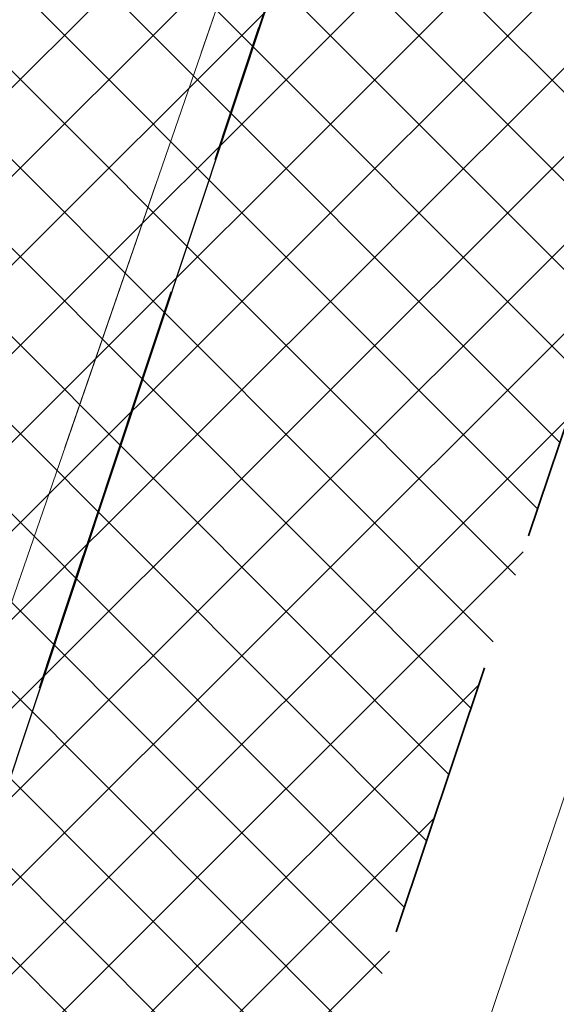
# Model space of a CAD drawing. Header units: metres. Extents: x 6599594 to 6600699, y 5687867 to 5691114.
# Tile 172 of 256: x 6599945.77 to 6599947.7, y 5688859.65 to 5688863.19. Entities that reach past the tile are written whole.
import ezdxf

# ---------------------------------------------------------------- set-up
doc = ezdxf.new("R2010")
doc.units = ezdxf.units.M
doc.header["$MEASUREMENT"] = 0
for name, pattern in [('1', [0]), ('BUG', [1.5, 1, -0.5]), ('GUK', [2, 1.5, -0.5]), ('GUZ', [1, 0.5, -0.5]), ('L_0_04', [1.5, 1, -0.5])]:
    doc.linetypes.add(name, pattern=pattern)
for name, color, linetype, lineweight in [('_kolor chodnik', 50, '1', 5), ('_kolor jezdnia', 4, '1', 0), ('_kolor pobocze', 211, '1', 5), ('_kolor zjazdy kostka', 7, '1', 5), ('_kolor ścieżka @ 1', 10, '1', 0), ('_obrzeze', 10, 'BUG', 35), ('Dzialki', 130, '1', 30), ('Kontury', 252, 'GUK', 9), ('OT_Komunikacja', 7, 'CONTINUOUS', 0), ('OT_ZagospodarowanieTerenu', 7, 'CONTINUOUS', 0), ('Uzytki', 252, 'GUZ', 9)]:
    doc.layers.add(name, color=color, linetype=linetype, lineweight=lineweight)
pattern_1 = [(45, (0, 0), (-0.1414213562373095, 0.1414213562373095), []), (135, (0, 0), (-0.1414213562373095, -0.1414213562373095), [])]

msp = doc.modelspace()

# ---------------------------------------------------------------- hatches: boundary and pattern name
at = {"layer": '_kolor chodnik'}
h = msp.add_hatch(dxfattribs=at)
h.set_pattern_fill('ANSI37', color=256, scale=1.6)
h.set_pattern_definition(pattern_1)
h.paths.add_polyline_path([(6599849.938171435, 5688542.085872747), (6599852.232147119, 5688548.938742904), (6599853.573135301, 5688548.489851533), (6599853.827082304, 5688549.248475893), (6599851.793849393, 5688549.929093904), (6599849.895278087, 5688548.982823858), (6599847.823506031, 5688542.793750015)])
edge = h.paths.add_edge_path()
edge.add_line((6600018.106075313, 5689087.454911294), (6600022.42781917, 5689091.229234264))
edge.add_line((6600022.42781917, 5689091.229234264), (6600020.233254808, 5689093.742094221))
edge.add_line((6600020.233254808, 5689093.742094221), (6600017.159471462, 5689091.057656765))
edge.add_arc((6600023.275194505, 5689085.385140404), 8.34143334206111, 137.1531558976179, 148.8016577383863)
edge.add_line((6600016.140105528, 5689089.706021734), (6600018.106075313, 5689087.454911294))
h.paths.add_polyline_path([(6600038.501784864, 5689187.59229436), (6600037.906968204, 5689187.700586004), (6600037.638296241, 5689186.224843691), (6600038.240083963, 5689186.115282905)])
h.paths.add_polyline_path([(6600069.098302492, 5689360.276020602), (6600068.321239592, 5689360.413462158), (6600068.064048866, 5689358.936495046), (6600068.836639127, 5689358.799546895)])
h.paths.add_polyline_path([(6600082.393785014, 5689362.950258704), (6600082.941124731, 5689366.103121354), (6600081.481377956, 5689366.361351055), (6600080.923159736, 5689363.210828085)])
h.paths.add_polyline_path([(6600074.022236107, 5689388.065861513), (6600072.983907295, 5689388.249860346), (6600072.723374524, 5689386.772538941), (6600073.760538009, 5689386.588865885)])
h.paths.add_polyline_path([(6600105.602402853, 5689486.45426531), (6600106.738797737, 5689489.760539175), (6600105.28818975, 5689490.281952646), (6600104.132785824, 5689486.965912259)])
h.paths.add_polyline_path([(6600132.519778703, 5689678.737346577), (6600131.636986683, 5689678.922259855), (6600131.330470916, 5689677.453953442), (6600132.212256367, 5689677.269208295)])
h.paths.add_polyline_path([(6600156.649397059, 5689798.7449027), (6600156.48800471, 5689797.95886096), (6600157.450195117, 5689797.757316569), (6600157.615023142, 5689798.542205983)])
h.paths.add_polyline_path([(6600189.055358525, 5689948.643107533), (6600187.902868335, 5689948.884512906), (6600187.600024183, 5689947.417400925), (6600188.748131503, 5689947.176379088)])
edge = h.paths.add_edge_path()
edge.add_line((6600204.459383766, 5690032.969035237), (6600204.153258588, 5690031.227801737))
edge.add_arc((6600202.328347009, 5690027.299936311), 4.331100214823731, 41.853001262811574, 65.08011546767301, ccw=False)
edge.add_arc((6600032.903931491, 5690051.979071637), 174.020003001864, 352.8070218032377, 353.495463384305)
edge.add_arc((6600202.372679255, 5690027.343587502), 5.999999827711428, 55.12102442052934, 69.64815978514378)
edge = h.paths.add_edge_path()
edge.add_line((6600205.046027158, 5690040.265402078), (6600204.972740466, 5690038.483452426))
edge.add_arc((6600203.986269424, 5690044.401803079), 5.999999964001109, 279.4630688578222, 294.9140560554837)
edge.add_line((6600206.513819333, 5690038.960158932), (6600206.607027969, 5690041.030672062))
edge.add_arc((6600203.986269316, 5690044.401803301), 4.270000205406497, 284.3702444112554, 307.86193139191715, ccw=False)
edge = h.paths.add_edge_path()
edge.add_arc((6600203.547470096, 5690044.558759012), 6.446878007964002, 324.43500910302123, 356.20133685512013, ccw=False)
edge.add_arc((6600203.986269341, 5690044.401803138), 6.000000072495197, 323.2169970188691, 357.4193489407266)
h.paths.add_polyline_path([(6600208.910055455, 5690121.713696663), (6600208.146285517, 5690121.748120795), (6600207.125602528, 5690121.794124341), (6600209.971605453, 5690121.665851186)])
edge = h.paths.add_edge_path()
edge.add_line((6600238.769818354, 5690481.648294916), (6600240.338176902, 5690490.87374652))
edge.add_line((6600240.338176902, 5690490.87374652), (6600241.251295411, 5690510.829461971))
edge.add_line((6600241.251295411, 5690510.829461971), (6600239.524022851, 5690510.928942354))
edge.add_line((6600239.524022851, 5690510.928942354), (6600238.633343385, 5690491.167757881))
edge.add_line((6600238.633343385, 5690491.167757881), (6600234.579716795, 5690467.661262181))
edge.add_line((6600234.579716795, 5690467.661262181), (6600234.449796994, 5690464.966873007))
edge.add_arc((6600242.443669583, 5690464.607462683), 8.001948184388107, 177.4256737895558, 268.2543056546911)
edge.add_line((6600242.199903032, 5690456.609228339), (6600242.216657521, 5690457.359274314))
edge.add_line((6600242.216657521, 5690457.359274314), (6600242.305257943, 5690458.836738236))
edge.add_arc((6600242.444504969, 5690464.607952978), 5.772894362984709, 177.0298084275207, 268.6178439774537, ccw=False)
edge.add_line((6600236.679365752, 5690464.907083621), (6600236.951876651, 5690470.95443634))
edge.add_line((6600236.951876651, 5690470.95443634), (6600238.15078669, 5690478.210832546))
edge.add_line((6600238.15078669, 5690478.210832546), (6600238.769818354, 5690481.648294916))
h.paths.add_polyline_path([(6600238.769818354, 5690481.648294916), (6600238.15078669, 5690478.210832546), (6600239.670056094, 5690477.930590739), (6600240.266710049, 5690481.376366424)])
edge = h.paths.add_edge_path()
edge.add_line((6600223.366500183, 5690460.339976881), (6600223.278629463, 5690457.997544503))
edge.add_arc((6600220.967166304, 5690465.656339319), 7.999999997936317, 286.7940807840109, 300.2738222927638)
edge.add_line((6600225.000231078, 5690458.747331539), (6600225.240084, 5690461.623695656))
edge.add_arc((6600221.105749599, 5690465.648640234), 5.76999998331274, 293.06724424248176, 315.7681070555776, ccw=False)
edge = h.paths.add_edge_path()
edge.add_arc((6600220.025145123, 5690444.676291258), 5.770000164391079, 37.996647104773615, 59.94382588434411, ccw=False)
edge.add_line((6600224.572175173, 5690448.22839199), (6600224.817793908, 5690451.081798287))
edge.add_arc((6600220.025145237, 5690444.676291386), 7.999999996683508, 53.19588653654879, 68.15166733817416)
edge.add_line((6600223.00235276, 5690452.101669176), (6600222.91504296, 5690449.670427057))
edge = h.paths.add_edge_path()
edge.add_arc((6600221.105749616, 5690465.648640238), 7.999999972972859, 328.0222308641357, 357.0132597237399)
edge.add_line((6600229.094882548, 5690465.23180147), (6600229.218816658, 5690467.593604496))
edge.add_line((6600229.218816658, 5690467.593604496), (6600228.218919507, 5690467.645774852))
edge.add_line((6600228.218919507, 5690467.645774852), (6600227.891778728, 5690461.411918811))
h.paths.add_polyline_path([(6600200.980142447, 5690012.236744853), (6600202.317278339, 5690011.956662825), (6600202.522293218, 5690012.935421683), (6600201.182321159, 5690013.216097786)])
h.paths.add_polyline_path([(6600196.457878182, 5689983.98337835), (6600195.202332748, 5689984.246370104), (6600194.899091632, 5689982.777335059), (6600196.150355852, 5689982.515240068)])
edge = h.paths.add_edge_path()
edge.add_line((6600112.305909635, 5689517.991018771), (6600112.691041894, 5689519.807934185))
edge.add_line((6600112.691041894, 5689519.807934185), (6600113.245521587, 5689522.423769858))
edge.add_line((6600113.245521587, 5689522.423769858), (6600111.553124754, 5689522.782507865))
edge.add_line((6600111.553124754, 5689522.782507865), (6600107.405864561, 5689503.21722655))
edge.add_line((6600107.405864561, 5689503.21722655), (6600099.494506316, 5689480.361667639))
edge.add_line((6600099.494506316, 5689480.361667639), (6600099.182814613, 5689478.891218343))
edge.add_arc((6600107.008997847, 5689477.232359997), 8.000059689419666, 168.0325629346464, 257.7529108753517)
edge.add_line((6600105.311960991, 5689469.414366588), (6600105.784990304, 5689471.593619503))
edge.add_arc((6600107.008927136, 5689477.232314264), 5.769999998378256, 168.0321375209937, 257.7533362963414, ccw=False)
edge.add_line((6600101.364343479, 5689478.42879883), (6600101.647245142, 5689479.76342708))
edge.add_line((6600101.647245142, 5689479.76342708), (6600104.132785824, 5689486.965912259))
edge.add_line((6600104.132785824, 5689486.965912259), (6600105.28818975, 5689490.281952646))
edge.add_line((6600105.28818975, 5689490.281952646), (6600108.240043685, 5689498.809726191))
edge.add_line((6600108.240043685, 5689498.809726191), (6600112.305909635, 5689517.991018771))
h.paths.add_polyline_path([(6600136.009573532, 5689645.499114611), (6600138.333647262, 5689645.012304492), (6600138.661671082, 5689646.578318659), (6600134.869459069, 5689647.372651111)])
at = {"layer": '_kolor jezdnia'}
h = msp.add_hatch(dxfattribs=at)
h.set_pattern_fill('ANSI37', color=4, scale=3.5)
h.set_pattern_definition([(45, (0, 0), (-0.3093592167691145, 0.3093592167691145), []), (135, (0, 0), (-0.3093592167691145, -0.3093592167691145), [])])
edge = h.paths.add_edge_path()
edge.add_line((6599833.066047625, 5688539.933393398), (6599850.649511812, 5688527.983462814))
edge.add_arc((6599857.337592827, 5688536.653968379), 10.95025544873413, 169.5012687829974, 232.3548431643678, ccw=False)
edge.add_arc((6599858.085851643, 5688536.618142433), 11.69295282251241, 162.2507788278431, 169.9967502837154, ccw=False)
edge.add_line((6599846.949484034, 5688540.182754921), (6599847.823506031, 5688542.793750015))
edge.add_line((6599847.823506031, 5688542.793750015), (6599849.895278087, 5688548.982823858))
edge.add_line((6599849.895278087, 5688548.982823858), (6599852.434748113, 5688556.56906746))
edge.add_line((6599852.434748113, 5688556.56906746), (6599928.48625871, 5688783.760284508))
edge.add_line((6599928.48625871, 5688783.760284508), (6599931.025728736, 5688791.34652811))
edge.add_line((6599931.025728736, 5688791.34652811), (6599996.657773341, 5688987.411326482))
edge.add_line((6599996.657773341, 5688987.411326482), (6599999.197243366, 5688994.997570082))
edge.add_line((6599999.197243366, 5688994.997570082), (6600021.930100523, 5689062.908193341))
edge.add_line((6600021.930100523, 5689062.908193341), (6600017.620224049, 5689067.371531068))
edge.add_line((6600017.620224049, 5689067.371531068), (6600016.714558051, 5689064.654078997))
edge.add_line((6600016.714558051, 5689064.654078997), (6600012.423620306, 5689051.835617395))
edge.add_line((6600012.423620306, 5689051.835617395), (6600009.884150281, 5689044.249373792))
edge.add_line((6600009.884150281, 5689044.249373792), (6599977.53516164, 5688947.612159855))
edge.add_line((6599977.53516164, 5688947.612159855), (6599974.995691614, 5688940.025916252))
edge.add_line((6599974.995691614, 5688940.025916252), (6599942.096912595, 5688841.746295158))
edge.add_line((6599942.096912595, 5688841.746295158), (6599939.557442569, 5688834.160051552))
edge.add_line((6599939.557442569, 5688834.160051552), (6599882.679288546, 5688664.246042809))
edge.add_line((6599882.679288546, 5688664.246042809), (6599880.139818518, 5688656.659799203))
edge.add_line((6599880.139818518, 5688656.659799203), (6599852.46454386, 5688573.984527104))
edge.add_line((6599852.46454386, 5688573.984527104), (6599842.470137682, 5688544.127903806))
edge.add_arc((6599835.706422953, 5688546.652910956), 7.219660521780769, 248.5480913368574, 339.52856074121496, ccw=False)
h.paths.add_polyline_path([(6600044.653202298, 5689172.271628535), (6600046.276244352, 5689181.431901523), (6600047.759199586, 5689189.801539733), (6600051.0603021, 5689208.432603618), (6600052.368792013, 5689215.817578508), (6600054.808584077, 5689229.587499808), (6600056.11707399, 5689236.972474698), (6600057.346666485, 5689243.912161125), (6600058.655146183, 5689251.297078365), (6600058.831439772, 5689252.292060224), (6600060.098987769, 5689259.445963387), (6600060.139929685, 5689259.677035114), (6600061.407468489, 5689266.830886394), (6600072.329030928, 5689328.470998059), (6600073.637511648, 5689335.855921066), (6600077.337304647, 5689356.73715072), (6600078.820259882, 5689365.106788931), (6600081.142794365, 5689378.214921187), (6600082.538516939, 5689386.092227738), (6600095.187867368, 5689457.483787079), (6600091.082877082, 5689465.8405575), (6600089.043088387, 5689454.328211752), (6600087.870641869, 5689447.711051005), (6600087.560133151, 5689445.958573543), (6600086.562151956, 5689440.326076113), (6600082.433200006, 5689417.022719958), (6600080.95024477, 5689408.65308175), (6600077.202698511, 5689387.502337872), (6600075.719743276, 5689379.132699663), (6600073.469199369, 5689366.430874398), (6600071.986244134, 5689358.061236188), (6600069.98686466, 5689346.776955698), (6600068.591142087, 5689338.899649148), (6600065.559290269, 5689321.78820693), (6600064.163567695, 5689313.910900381), (6600059.719426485, 5689288.828650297), (6600058.323703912, 5689280.951343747), (6600057.563846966, 5689276.662793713), (6600056.168124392, 5689268.785487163), (6600054.804920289, 5689261.091711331), (6600053.409197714, 5689253.21440478), (6600053.264817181, 5689252.399536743), (6600051.869094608, 5689244.522230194), (6600051.183555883, 5689240.653124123), (6600049.787833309, 5689232.775817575), (6600046.593849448, 5689214.749319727), (6600045.198126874, 5689206.872013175), (6600044.41754409, 5689202.466488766), (6600042.934588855, 5689194.096850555), (6600036.429952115, 5689157.38538759), (6600034.946996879, 5689149.01574938), (6600030.579776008, 5689124.367629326), (6600027.529365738, 5689107.151445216), (6600024.895072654, 5689094.014582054), (6600030.583685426, 5689094.264316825), (6600032.945013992, 5689106.191885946), (6600043.170247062, 5689163.901990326)])
edge = h.paths.add_edge_path()
edge.add_line((6600111.106812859, 5689535.144351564), (6600111.256844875, 5689535.85214863))
edge.add_line((6600111.256844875, 5689535.85214863), (6600112.915748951, 5689543.678261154))
edge.add_line((6600112.915748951, 5689543.678261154), (6600117.304772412, 5689564.384094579))
edge.add_line((6600117.304772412, 5689564.384094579), (6600119.067357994, 5689572.699339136))
edge.add_line((6600119.067357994, 5689572.699339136), (6600120.087667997, 5689577.512794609))
edge.add_line((6600120.087667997, 5689577.512794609), (6600121.642890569, 5689584.849775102))
edge.add_line((6600121.642890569, 5689584.849775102), (6600128.436769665, 5689616.900852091))
edge.add_line((6600128.436769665, 5689616.900852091), (6600129.991992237, 5689624.237832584))
edge.add_line((6600129.991992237, 5689624.237832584), (6600132.660554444, 5689636.827148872))
edge.add_line((6600132.660554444, 5689636.827148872), (6600133.208838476, 5689639.444704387))
edge.add_line((6600133.208838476, 5689639.444704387), (6600134.848957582, 5689647.274775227))
edge.add_line((6600134.848957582, 5689647.274775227), (6600138.97649476, 5689666.979995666))
edge.add_line((6600138.97649476, 5689666.979995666), (6600140.51410642, 5689674.320687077))
edge.add_line((6600140.51410642, 5689674.320687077), (6600145.209128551, 5689696.735129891))
edge.add_line((6600145.209128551, 5689696.735129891), (6600146.746740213, 5689704.075821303))
edge.add_line((6600146.746740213, 5689704.075821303), (6600151.462308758, 5689726.588354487))
edge.add_line((6600151.462308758, 5689726.588354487), (6600152.999920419, 5689733.929045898))
edge.add_line((6600152.999920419, 5689733.929045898), (6600155.244070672, 5689744.642813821))
edge.add_line((6600155.244070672, 5689744.642813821), (6600156.781682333, 5689751.983505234))
edge.add_line((6600156.781682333, 5689751.983505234), (6600161.635515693, 5689775.156126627))
edge.add_line((6600161.635515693, 5689775.156126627), (6600163.378142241, 5689783.475576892))
edge.add_line((6600163.378142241, 5689783.475576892), (6600163.850769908, 5689785.731942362))
edge.add_line((6600163.850769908, 5689785.731942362), (6600167.028500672, 5689800.902704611))
edge.add_line((6600167.028500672, 5689800.902704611), (6600179.49088801, 5689860.399222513))
edge.add_line((6600179.49088801, 5689860.399222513), (6600181.233514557, 5689868.718672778))
edge.add_line((6600181.233514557, 5689868.718672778), (6600181.84713393, 5689871.648144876))
edge.add_line((6600181.84713393, 5689871.648144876), (6600183.384745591, 5689878.988836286))
edge.add_line((6600183.384745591, 5689878.988836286), (6600184.935818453, 5689886.393792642))
edge.add_line((6600184.935818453, 5689886.393792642), (6600186.575937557, 5689894.223863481))
edge.add_line((6600186.575937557, 5689894.223863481), (6600194.05133812, 5689929.912074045))
edge.add_line((6600194.05133812, 5689929.912074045), (6600195.691457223, 5689937.742144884))
edge.add_line((6600195.691457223, 5689937.742144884), (6600202.915799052, 5689972.231779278))
edge.add_line((6600202.915799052, 5689972.231779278), (6600204.555918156, 5689980.061850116))
edge.add_line((6600204.555918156, 5689980.061850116), (6600206.062781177, 5689987.255744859))
edge.add_line((6600206.062781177, 5689987.255744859), (6600207.702900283, 5689995.085815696))
edge.add_line((6600207.702900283, 5689995.085815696), (6600210.232559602, 5690007.162628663))
edge.add_line((6600210.232559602, 5690007.162628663), (6600211.694938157, 5690014.144150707))
edge.add_arc((6600028.177652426, 5690052.584442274), 187.5000004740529, 348.1696294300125, 357.4195276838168)
edge.add_line((6600215.487522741, 5690044.142720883), (6600208.310270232, 5690026.480446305))
edge.add_arc((6600032.903933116, 5690051.97907145), 177.2500013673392, 348.1696294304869, 351.7289130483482, ccw=False)
edge.add_line((6600206.38894146, 5690015.640182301), (6600205.966941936, 5690013.625519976))
edge.add_line((6600205.966941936, 5690013.625519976), (6600204.326822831, 5690005.795449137))
edge.add_line((6600204.326822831, 5690005.795449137), (6600197.076961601, 5689971.183982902))
edge.add_line((6600197.076961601, 5689971.183982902), (6600195.334335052, 5689962.864532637))
edge.add_line((6600195.334335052, 5689962.864532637), (6600193.44722506, 5689953.855305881))
edge.add_line((6600193.44722506, 5689953.855305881), (6600191.909227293, 5689946.512771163))
edge.add_line((6600191.909227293, 5689946.512771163), (6600185.496844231, 5689915.899498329))
edge.add_line((6600185.496844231, 5689915.899498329), (6600183.856521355, 5689908.068454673))
edge.add_line((6600183.856521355, 5689908.068454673), (6600182.066605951, 5689899.523243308))
edge.add_line((6600182.066605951, 5689899.523243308), (6600180.32407057, 5689891.204228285))
edge.add_line((6600180.32407057, 5689891.204228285), (6600174.320344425, 5689862.541919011))
edge.add_line((6600174.320344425, 5689862.541919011), (6600172.577809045, 5689854.222903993))
edge.add_line((6600172.577809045, 5689854.222903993), (6600163.663810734, 5689811.666703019))
edge.add_line((6600163.663810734, 5689811.666703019), (6600162.023782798, 5689803.837067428))
edge.add_line((6600162.023782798, 5689803.837067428), (6600160.924220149, 5689798.587659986))
edge.add_line((6600160.924220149, 5689798.587659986), (6600159.279208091, 5689790.734229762))
edge.add_line((6600159.279208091, 5689790.734229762), (6600157.107250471, 5689780.365115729))
edge.add_line((6600157.107250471, 5689780.365115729), (6600155.462238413, 5689772.511685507))
edge.add_line((6600155.462238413, 5689772.511685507), (6600153.380318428, 5689762.572418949))
edge.add_line((6600153.380318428, 5689762.572418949), (6600151.735124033, 5689754.718118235))
edge.add_line((6600151.735124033, 5689754.718118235), (6600148.586504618, 5689739.686336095))
edge.add_line((6600148.586504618, 5689739.686336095), (6600146.885007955, 5689731.563243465))
edge.add_line((6600146.885007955, 5689731.563243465), (6600141.75088822, 5689707.052510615))
edge.add_line((6600141.75088822, 5689707.052510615), (6600140.110896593, 5689699.223048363))
edge.add_line((6600140.110896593, 5689699.223048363), (6600133.483561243, 5689667.583574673))
edge.add_line((6600133.483561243, 5689667.583574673), (6600131.860394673, 5689659.834436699))
edge.add_line((6600131.860394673, 5689659.834436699), (6600131.740984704, 5689659.26436315))
edge.add_line((6600131.740984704, 5689659.26436315), (6600130.117814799, 5689651.515209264))
edge.add_line((6600130.117814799, 5689651.515209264), (6600127.27873359, 5689637.961189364))
edge.add_line((6600127.27873359, 5689637.961189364), (6600126.924568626, 5689636.290366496))
edge.add_line((6600126.924568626, 5689636.290366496), (6600125.166244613, 5689627.995226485))
edge.add_line((6600125.166244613, 5689627.995226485), (6600118.009503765, 5689594.232298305))
edge.add_line((6600118.009503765, 5689594.232298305), (6600116.25117975, 5689585.937158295))
edge.add_line((6600116.25117975, 5689585.937158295), (6600113.665314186, 5689573.737975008))
edge.add_line((6600113.665314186, 5689573.737975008), (6600111.898534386, 5689565.402943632))
edge.add_line((6600111.898534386, 5689565.402943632), (6600104.889982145, 5689532.339115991))
edge.add_line((6600104.889982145, 5689532.339115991), (6600103.22663594, 5689524.492047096))
edge.add_line((6600103.22663594, 5689524.492047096), (6600096.623876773, 5689493.342605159))
edge.add_line((6600096.623876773, 5689493.342605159), (6600094.968986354, 5689485.535427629))
edge.add_line((6600094.968986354, 5689485.535427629), (6600094.300101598, 5689482.379870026))
edge.add_line((6600094.300101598, 5689482.379870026), (6600099.182814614, 5689478.891218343))
edge.add_line((6600099.182814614, 5689478.891218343), (6600099.494506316, 5689480.361667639))
edge.add_line((6600099.494506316, 5689480.361667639), (6600111.106812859, 5689535.144351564))
edge = h.paths.add_edge_path()
edge.add_arc((6600239.213891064, 5690851.400367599), 10.00000000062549, -2.8342403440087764, 76.13703556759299, ccw=False)
edge.add_line((6600249.201658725, 5690850.905901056), (6600249.082723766, 5690848.503524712))
edge.add_line((6600249.082723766, 5690848.503524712), (6600247.016487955, 5690806.767468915))
edge.add_line((6600247.016487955, 5690806.767468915), (6600246.092398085, 5690789.152178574))
edge.add_line((6600246.092398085, 5690789.152178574), (6600233.768116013, 5690572.015170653))
edge.add_line((6600233.768116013, 5690572.015170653), (6600228.959056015, 5690465.296202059))
edge.add_line((6600228.959056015, 5690465.296202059), (6600234.588724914, 5690465.017134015))
edge.add_line((6600234.588724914, 5690465.017134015), (6600239.262540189, 5690571.767576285))
edge.add_line((6600239.262540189, 5690571.767576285), (6600252.50503885, 5690806.400146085))
edge.add_line((6600252.50503885, 5690806.400146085), (6600254.569211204, 5690848.094521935))
edge.add_arc((6600262.559425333, 5690847.6989487), 7.999999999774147, 76.13703557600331, 177.1657596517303, ccw=False)
edge.add_line((6600264.476229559, 5690855.465921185), (6600241.609896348, 5690861.109083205))
edge = h.paths.add_edge_path()
edge.add_line((6600250.031475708, 5690451.625307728), (6600250.231741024, 5690455.772579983))
edge.add_line((6600250.231741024, 5690455.772579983), (6600246.257763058, 5690456.417303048))
edge.add_line((6600246.257763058, 5690456.417303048), (6600242.171761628, 5690456.61060902))
edge.add_arc((6600242.563100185, 5690464.586983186), 7.985968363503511, 176.9123644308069, 267.1911945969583, ccw=False)
edge.add_line((6600234.588724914, 5690465.017134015), (6600228.959056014, 5690465.296202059))
edge.add_arc((6600220.965133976, 5690465.657286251), 8.002072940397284, 267.8289300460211, 357.413716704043, ccw=False)
edge.add_line((6600220.661989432, 5690457.660957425), (6600212.406915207, 5690458.119572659))
edge.add_line((6600212.406915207, 5690458.119572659), (6600208.431872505, 5690457.817501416))
edge.add_line((6600208.431872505, 5690457.817501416), (6600208.233912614, 5690454.548331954))
edge.add_line((6600208.233912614, 5690454.548331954), (6600212.129565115, 5690453.127270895))
edge.add_line((6600212.129565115, 5690453.127270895), (6600218.640548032, 5690452.76554962))
edge.add_line((6600218.640548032, 5690452.76554962), (6600216.486747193, 5690452.885205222))
edge.add_line((6600216.486747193, 5690452.885205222), (6600220.468905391, 5690452.663974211))
edge.add_arc((6600220.025145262, 5690444.676291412), 7.99999997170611, -0.3386579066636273, 86.8201700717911, ccw=False)
edge.add_line((6600228.025005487, 5690444.629006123), (6600227.803602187, 5690439.649256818))
edge.add_line((6600227.803602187, 5690439.649256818), (6600226.885525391, 5690435.936828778))
edge.add_line((6600226.885525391, 5690435.936828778), (6600225.534849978, 5690405.967249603))
edge.add_line((6600225.534849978, 5690405.967249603), (6600226.115199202, 5690402.187514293))
edge.add_line((6600226.115199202, 5690402.187514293), (6600213.445139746, 5690121.008786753))
edge.add_line((6600213.445139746, 5690121.008786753), (6600213.352800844, 5690118.960058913))
edge.add_line((6600213.352800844, 5690118.960058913), (6600209.980184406, 5690044.131649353))
edge.add_arc((6600203.98626942, 5690044.401803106), 5.999999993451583, 257.4162346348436, 357.41934921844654, ccw=False)
edge.add_line((6600202.679069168, 5690038.545931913), (6600201.589735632, 5690033.666039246))
edge.add_line((6600201.589735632, 5690033.666039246), (6600203.67987942, 5690033.199458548))
edge.add_arc((6600202.372679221, 5690027.343587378), 5.999999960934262, -8.27108729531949, 77.41623506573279, ccw=False)
edge.add_line((6600208.310270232, 5690026.480446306), (6600215.487522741, 5690044.142720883))
edge.add_line((6600215.487522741, 5690044.142720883), (6600216.199687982, 5690059.9446614))
edge.add_line((6600216.199687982, 5690059.9446614), (6600216.537356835, 5690067.437056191))
edge.add_line((6600216.537356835, 5690067.437056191), (6600223.893528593, 5690230.66011469))
edge.add_line((6600223.893528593, 5690230.66011469), (6600224.231197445, 5690238.152509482))
edge.add_line((6600224.231197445, 5690238.152509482), (6600233.507835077, 5690443.987992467))
edge.add_arc((6600241.499722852, 5690443.627812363), 7.999999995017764, 87.29208981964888, 177.4195277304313, ccw=False)
edge.add_line((6600241.877677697, 5690451.618879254), (6600246.021541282, 5690451.422886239))
edge.add_line((6600246.021541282, 5690451.422886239), (6600246.427694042, 5690451.44338883))
edge.add_line((6600246.427694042, 5690451.44338883), (6600246.79397003, 5690451.461878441))
edge.add_line((6600246.79397003, 5690451.461878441), (6600250.031475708, 5690451.625307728))
edge = h.paths.add_edge_path()
edge.add_line((6600007.33756506, 5689086.20374581), (6600006.980466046, 5689080.740822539))
edge.add_line((6600006.980466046, 5689080.740822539), (6600007.229745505, 5689080.720859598))
edge.add_line((6600007.229745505, 5689080.720859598), (6600008.093335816, 5689080.601653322))
edge.add_line((6600008.093335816, 5689080.601653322), (6600008.702681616, 5689080.53831051))
edge.add_arc((6600008.140193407, 5689070.554142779), 9.999999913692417, -18.557800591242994, 86.77547804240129, ccw=False)
edge.add_line((6600017.620224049, 5689067.371531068), (6600021.930100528, 5689062.908193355))
edge.add_arc((6599734.83819726, 5689159.011261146), 302.7499967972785, 341.4922000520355, 343.8640860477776)
edge.add_arc((6600034.895369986, 5689072.315877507), 9.581213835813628, 98.63328270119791, 164.5273290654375, ccw=False)
edge.add_line((6600033.457137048, 5689081.788529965), (6600033.832640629, 5689081.798737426))
edge.add_line((6600033.832640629, 5689081.798737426), (6600034.422462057, 5689082.05700874))
edge.add_line((6600034.422462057, 5689082.05700874), (6600036.833623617, 5689082.139040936))
edge.add_line((6600036.833623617, 5689082.139040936), (6600036.730225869, 5689087.148851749))
edge.add_line((6600036.730225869, 5689087.148851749), (6600036.579860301, 5689087.134303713))
edge.add_arc((6600036.479565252, 5689093.136286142), 6.002820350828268, 169.1687651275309, 270.9573417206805, ccw=False)
edge.add_line((6600030.583685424, 5689094.264316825), (6600024.895072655, 5689094.014582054))
edge.add_arc((6600015.200558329, 5689096.162123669), 9.929528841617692, 271.0943432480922, 347.5094668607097, ccw=False)
edge.add_arc((6600014.909438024, 5689089.646776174), 3.446070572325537, 264.4236009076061, 278.0194998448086, ccw=False)
edge.add_line((6600014.574573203, 5689086.217014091), (6600014.299554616, 5689086.232508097))
edge.add_line((6600014.299554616, 5689086.232508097), (6600010.474232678, 5689086.448019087))
edge.add_line((6600010.474232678, 5689086.448019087), (6600007.33756506, 5689086.20374581))
edge = h.paths.add_edge_path()
edge.add_line((6600105.490725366, 5689463.953528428), (6600106.927559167, 5689464.047234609))
edge.add_line((6600106.927559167, 5689464.047234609), (6600107.835, 5689468.66))
edge.add_line((6600107.835, 5689468.66), (6600105.311960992, 5689469.414366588))
edge.add_arc((6600107.008997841, 5689477.232359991), 8.000059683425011, 168.0325628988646, 257.75291091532, ccw=False)
edge.add_line((6600099.182814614, 5689478.891218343), (6600094.300101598, 5689482.379870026))
edge.add_arc((6600586.245114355, 5689378.104238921), 502.8750369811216, 168.032376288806, 169.9522165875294)
edge.add_line((6600091.082877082, 5689465.8405575), (6600095.187867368, 5689457.483787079))
edge.add_arc((6600103.065173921, 5689456.088064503), 8.000000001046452, 77.7533362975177, 169.9524553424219, ccw=False)
edge.add_line((6600104.762140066, 5689463.906012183), (6600105.490725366, 5689463.953528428))
at = {"layer": '_kolor pobocze'}
h = msp.add_hatch(dxfattribs=at)
h.set_pattern_fill('ANSI37', color=256, scale=1.6)
h.set_pattern_definition(pattern_1)
edge = h.paths.add_edge_path()
edge.add_line((6600035.926965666, 5689101.569442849), (6600036.046865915, 5689102.311543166))
edge.add_arc((6600058.171848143, 5689233.778275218), 133.3154772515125, 259.4578941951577, 260.4470163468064, ccw=False)
edge.add_line((6600033.780707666, 5689102.713067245), (6600032.142559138, 5689101.847662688))
edge.add_arc((6599734.838175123, 5689159.011266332), 302.7500195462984, 347.6801154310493, 349.11639019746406, ccw=False)
edge.add_arc((6600036.478170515, 5689093.133441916), 6.000000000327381, 167.68011541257, 271.5571101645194)
edge.add_line((6600036.64121064, 5689087.1356575), (6600036.730491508, 5689087.137804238))
edge.add_line((6600036.730491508, 5689087.137804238), (6600036.712463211, 5689087.887583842))
edge.add_line((6600036.712463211, 5689087.887583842), (6600036.559840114, 5689087.884077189))
edge.add_arc((6600036.482532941, 5689093.14290691), 5.259397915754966, 170.6455005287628, 270.8422131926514, ccw=False)
edge.add_arc((6600545.796425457, 5688991.216220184), 524.6691769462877, 167.9170060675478, 168.7028219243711, ccw=False)
edge.add_line((6600032.751078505, 5689101.044345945), (6600034.011432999, 5689101.917298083))
edge.add_line((6600034.011432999, 5689101.917298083), (6600035.926965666, 5689101.569442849))
edge = h.paths.add_edge_path()
edge.add_line((6600002.828843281, 5688994.032881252), (6600003.066918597, 5688994.74409159))
edge.add_line((6600003.066918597, 5688994.74409159), (6600001.227880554, 5688995.359703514))
edge.add_line((6600001.227880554, 5688995.359703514), (6600000.55876659, 5688996.702196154))
edge.add_line((6600000.55876659, 5688996.702196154), (6600022.641310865, 5689062.67011804))
edge.add_arc((6599734.838193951, 5689159.011262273), 303.5000002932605, 341.4922000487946, 343.8640860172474)
edge.add_arc((6600035.267451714, 5689072.092773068), 9.250000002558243, 91.55711016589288, 163.8640860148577, ccw=False)
edge.add_line((6600035.016098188, 5689081.339357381), (6600036.868703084, 5689081.389717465))
edge.add_line((6600036.868703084, 5689081.389717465), (6600036.850674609, 5689082.139504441))
edge.add_line((6600036.850674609, 5689082.139504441), (6600034.99571817, 5689082.089080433))
edge.add_arc((6600035.267451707, 5689072.092773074), 9.999999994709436, 91.55711014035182, 163.8640860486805)
edge.add_arc((6599734.838192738, 5689159.011262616), 302.7500015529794, 341.4922000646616, 343.8640860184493, ccw=False)
edge.add_line((6600021.930100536, 5689062.908193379), (6599999.748942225, 5688996.645678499))
edge.add_line((6599999.748942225, 5688996.645678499), (6600000.695212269, 5688994.747107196))
edge.add_line((6600000.695212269, 5688994.747107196), (6600002.828843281, 5688994.032881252))
h.paths.add_polyline_path([(6599971.7492186, 5688907.297112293), (6599971.084233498, 5688908.631320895), (6599997.822068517, 5688988.526766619), (6599999.164561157, 5688989.195880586), (6600001.003599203, 5688988.580268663), (6600001.241674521, 5688989.291479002), (6599999.108043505, 5688990.005704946), (6599997.209472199, 5688989.059434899), (6599970.270280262, 5688908.583087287), (6599971.216550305, 5688906.684515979), (6599973.350181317, 5688905.970290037), (6599973.588256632, 5688906.681500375)])
h.paths.add_polyline_path([(6599932.504667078, 5688790.060553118), (6599931.835553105, 5688791.403045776), (6599968.343406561, 5688900.4641754), (6599969.685899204, 5688901.133289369), (6599971.524937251, 5688900.517677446), (6599971.763012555, 5688901.228887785), (6599969.629381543, 5688901.94311373), (6599967.730810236, 5688900.996843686), (6599931.025728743, 5688791.34652811), (6599931.971998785, 5688789.447956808), (6599934.105629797, 5688788.73373086), (6599934.343705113, 5688789.4449412)])
at = {"layer": '_kolor zjazdy kostka'}
h = msp.add_hatch(dxfattribs=at)
h.set_pattern_fill('ANSI37', color=256, scale=1.6)
h.set_pattern_definition(pattern_1)
h.paths.add_polyline_path([(6600244.137440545, 5690813.934732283), (6600242.369522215, 5690814.022127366), (6600242.097568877, 5690808.528921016), (6600243.865482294, 5690808.441426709)])
h.paths.add_polyline_path([(6600247.012128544, 5690806.679412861), (6600247.442736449, 5690815.377295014), (6600247.393289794, 5690814.378518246), (6600247.113277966, 5690808.722537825)])
h.paths.add_polyline_path([(6600242.297085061, 5690788.088808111), (6600240.958726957, 5690788.155683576), (6600240.648818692, 5690782.664569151), (6600241.987258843, 5690782.599147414)])
h.paths.add_polyline_path([(6600245.558275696, 5690780.919298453), (6600246.037231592, 5690789.405686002), (6600244.985820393, 5690788.453468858), (6600244.612601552, 5690781.981345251)])
h.paths.add_polyline_path([(6600241.348405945, 5690723.711515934), (6600242.272017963, 5690722.691689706), (6600242.749709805, 5690731.155680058), (6600241.698138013, 5690730.203317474), (6600241.472690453, 5690726.27550499)])
h.paths.add_polyline_path([(6600225.772794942, 5690394.589141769), (6600224.731429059, 5690393.637598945), (6600224.461246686, 5690387.644646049), (6600225.412923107, 5690386.603142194)])
h.paths.add_polyline_path([(6600223.012390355, 5690333.280720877), (6600223.372595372, 5690341.272607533), (6600222.32835346, 5690340.318436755), (6600222.058239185, 5690334.324941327)])
h.paths.add_polyline_path([(6600215.496388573, 5690166.390602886), (6600215.856593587, 5690174.382489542), (6600214.812834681, 5690173.428760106), (6600214.542018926, 5690167.435062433)])
h.paths.add_polyline_path([(6600212.446537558, 5690121.053392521), (6600213.399499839, 5690120.010473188), (6600213.788744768, 5690128.503024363), (6600212.745135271, 5690127.54943145)])
h.paths.add_polyline_path([(6600209.977420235, 5690121.665589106), (6600210.225142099, 5690127.162117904), (6600207.346107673, 5690127.291879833), (6600207.119593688, 5690121.794395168)])
h.paths.add_polyline_path([(6600207.950178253, 5690070.725854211), (6600204.880846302, 5690070.828947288), (6600204.643784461, 5690065.333808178), (6600207.702521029, 5690065.204598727)])
h.paths.add_polyline_path([(6600200.981479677, 5690012.236464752), (6600199.969248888, 5690007.339980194), (6600201.282587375, 5690007.064882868), (6600202.31726072, 5690011.956666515)])
h.paths.add_polyline_path([(6600193.613960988, 5689970.406358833), (6600192.398010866, 5689970.660657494), (6600191.286205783, 5689965.274578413), (6600192.486379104, 5689965.023185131)])
h.paths.add_polyline_path([(6600189.061271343, 5689948.671423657), (6600189.98413328, 5689953.050774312), (6600188.818902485, 5689953.32186217), (6600187.908781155, 5689948.91282903)])
h.paths.add_polyline_path([(6600180.976201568, 5689915.317449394), (6600179.952861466, 5689910.421322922), (6600181.008474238, 5689910.200199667), (6600182.033843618, 5689915.09540201)])
h.paths.add_polyline_path([(6600176.508279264, 5689893.538690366), (6600177.476023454, 5689893.335973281), (6600178.603605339, 5689898.719146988), (6600177.636002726, 5689898.922290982)])
h.paths.add_polyline_path([(6600179.28182965, 5689859.401159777), (6600180.522246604, 5689860.211927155), (6600181.057490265, 5689860.561775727), (6600183.598022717, 5689860.029600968), (6600184.726606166, 5689865.412570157), (6600182.186324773, 5689865.943033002), (6600181.604764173, 5689866.832779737), (6600181.024456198, 5689867.720610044)])
h.paths.add_polyline_path([(6600160.200810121, 5689810.862606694), (6600159.232772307, 5689811.065842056), (6600158.207991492, 5689806.171529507), (6600159.175735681, 5689805.968812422)])
h.paths.add_polyline_path([(6600156.49391753, 5689797.987177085), (6600155.463416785, 5689793.068691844), (6600156.431160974, 5689792.865974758), (6600157.461419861, 5689797.784520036)])
edge = h.paths.add_edge_path()
edge.add_arc((6600173.111981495, 5689800.679690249), 5.999999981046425, 204.673115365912, 239.5411154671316, ccw=False)
edge.add_arc((6600173.162096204, 5689800.685330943), 6.047914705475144, 168.3203586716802, 204.5234866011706, ccw=False)
edge.add_line((6600167.239404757, 5689801.9096668), (6600163.651667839, 5689784.781499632))
edge.add_arc((6600169.524220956, 5689783.551410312), 5.999999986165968, 139.2146049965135, 168.1696294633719, ccw=False)
edge.add_arc((6600169.524220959, 5689783.551410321), 5.999999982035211, 96.80962310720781, 139.2146050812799, ccw=False)
edge.add_line((6600168.812796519, 5689789.509083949), (6600170.070461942, 5689795.507731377))
h.paths.add_polyline_path([(6600163.526364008, 5689776.866746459), (6600166.051243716, 5689776.337874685), (6600167.179826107, 5689781.720838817), (6600164.653945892, 5689782.249920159), (6600163.941148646, 5689783.340449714), (6600163.493329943, 5689784.025580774), (6600161.750703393, 5689775.706130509), (6600162.438017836, 5689776.155376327)])
h.paths.add_polyline_path([(6600152.614191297, 5689774.643430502), (6600153.639138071, 5689779.536616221), (6600152.646757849, 5689779.744928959), (6600151.646447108, 5689774.846147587)])
h.paths.add_polyline_path([(6600150.121074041, 5689767.466820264), (6600148.177624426, 5689758.16795459), (6600149.115997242, 5689757.971390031), (6600151.066362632, 5689767.268392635)])
h.paths.add_polyline_path([(6600142.970741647, 5689739.332500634), (6600141.888449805, 5689734.142420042), (6600144.036614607, 5689733.695518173), (6600145.123068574, 5689738.882330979)])
h.paths.add_polyline_path([(6600136.256357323, 5689701.052153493), (6600137.154085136, 5689700.864096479), (6600138.287960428, 5689706.274871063), (6600137.386492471, 5689706.464182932)])
h.paths.add_polyline_path([(6600130.081494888, 5689667.099389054), (6600129.212847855, 5689667.281639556), (6600128.083282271, 5689661.898895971), (6600128.953953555, 5689661.716447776)])
h.paths.add_polyline_path([(6600128.397394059, 5689659.030340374), (6600127.554144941, 5689659.207226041), (6600126.49340855, 5689653.810049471), (6600127.269860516, 5689653.647397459)])
h.paths.add_polyline_path([(6600134.990411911, 5689640.633636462), (6600137.30714639, 5689640.148363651), (6600138.339560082, 5689645.040620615), (6600136.015486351, 5689645.500958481), (6600135.435178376, 5689646.388788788), (6600134.8548704, 5689647.276619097), (6600133.214751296, 5689639.446548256), (6600134.102581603, 5689640.026856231)])
h.paths.add_polyline_path([(6600122.164164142, 5689634.294831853), (6600121.024067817, 5689628.914244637), (6600122.015114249, 5689628.705875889), (6600123.155614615, 5689634.086346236)])
h.paths.add_polyline_path([(6600114.54207576, 5689593.450769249), (6600113.493359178, 5689593.398339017), (6600112.364315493, 5689588.045694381), (6600113.29076438, 5689587.54753241)])
h.paths.add_polyline_path([(6600110.194543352, 5689572.941097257), (6600109.20781945, 5689573.148880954), (6600108.067717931, 5689567.768269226), (6600109.05014319, 5689567.535215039)])
h.paths.add_polyline_path([(6600119.083213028, 5689565.540446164), (6600119.089125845, 5689565.542290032), (6600121.462438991, 5689565.065690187), (6600122.598093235, 5689570.447168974), (6600120.229622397, 5689570.949214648), (6600119.651446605, 5689571.8119627), (6600119.073270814, 5689572.727655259), (6600117.310757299, 5689564.412754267)])
h.paths.add_polyline_path([(6600101.698666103, 5689532.937884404), (6600100.730666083, 5689533.141679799), (6600099.694214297, 5689528.250234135), (6600100.669121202, 5689528.045267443)])
h.paths.add_polyline_path([(6600094.064021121, 5689496.827028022), (6600093.080194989, 5689497.033910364), (6600092.036590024, 5689492.143967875), (6600093.038865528, 5689491.933250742)])
h.paths.add_polyline_path([(6600083.709836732, 5689453.74980843), (6600082.738586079, 5689448.336231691), (6600084.647281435, 5689448.027407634), (6600085.606840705, 5689453.416583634)])
h.paths.add_polyline_path([(6600084.434394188, 5689446.82589514), (6600083.348896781, 5689447.018140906), (6600082.567374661, 5689442.58660872), (6600083.649300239, 5689442.394910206)])
h.paths.add_polyline_path([(6600078.04194071, 5689410.721110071), (6600078.996952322, 5689416.137564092), (6600078.054833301, 5689416.304853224), (6600077.111232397, 5689410.886043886)])
h.paths.add_polyline_path([(6600072.911565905, 5689386.768652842), (6600071.960466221, 5689381.312635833), (6600072.800073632, 5689381.16322159), (6600073.766450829, 5689386.590709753)])
h.paths.add_polyline_path([(6600082.887400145, 5689379.432062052), (6600085.278102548, 5689379.03494316), (6600086.160383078, 5689383.956496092), (6600083.759726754, 5689384.355378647), (6600083.152078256, 5689385.224725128), (6600082.544429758, 5689386.094071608), (6600081.148707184, 5689378.216765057), (6600082.018053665, 5689378.824413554)])
h.paths.add_polyline_path([(6600080.731401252, 5689363.247695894), (6600080.041469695, 5689363.369939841), (6600079.433821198, 5689364.239286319), (6600078.8261727, 5689365.1086328), (6600077.343217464, 5689356.73899459), (6600078.212563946, 5689357.346643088), (6600079.081910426, 5689357.954291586), (6600081.429189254, 5689357.564866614), (6600082.388748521, 5689362.980514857)])
h.paths.add_polyline_path([(6600069.104215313, 5689360.304336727), (6600070.063917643, 5689365.720487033), (6600069.2708267, 5689365.861009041), (6600068.327152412, 5689360.441778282)])
h.paths.add_polyline_path([(6600066.550616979, 5689345.891799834), (6600065.546169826, 5689346.069805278), (6600064.677796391, 5689341.145792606), (6600065.678290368, 5689340.968483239)])
h.paths.add_polyline_path([(6600061.138656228, 5689321.077501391), (6600060.270282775, 5689316.15348863), (6600061.250715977, 5689315.979734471), (6600062.127590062, 5689320.902245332)])
h.paths.add_polyline_path([(6600055.325252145, 5689288.11325564), (6600054.456878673, 5689283.189242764), (6600055.410852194, 5689283.020177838), (6600056.283178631, 5689287.917022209)])
h.paths.add_polyline_path([(6600048.045675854, 5689182.819289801), (6600050.371939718, 5689182.407116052), (6600051.31444535, 5689187.67761207), (6600048.980409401, 5689188.064690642), (6600048.372760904, 5689188.934037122), (6600047.765112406, 5689189.803383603), (6600046.306982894, 5689181.603992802), (6600046.972918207, 5689182.069462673)])
h.paths.add_polyline_path([(6600040.943690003, 5689201.374141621), (6600039.339175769, 5689201.66987967), (6600038.429882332, 5689196.244216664), (6600039.984130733, 5689195.958493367)])
h.paths.add_polyline_path([(6600032.993704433, 5689156.473759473), (6600032.278185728, 5689156.600537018), (6600031.299242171, 5689151.188930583), (6600032.034145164, 5689151.058111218)])
h.paths.add_polyline_path([(6600026.309179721, 5689123.603833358), (6600025.417362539, 5689118.683970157), (6600026.271201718, 5689118.532684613), (6600027.143528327, 5689123.456001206)])
h.paths.add_polyline_path([(6600013.302986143, 5689054.462576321), (6600015.842456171, 5689062.048819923), (6600014.576741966, 5689061.417973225), (6600012.672139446, 5689055.728290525)])
h.paths.add_polyline_path([(6599974.547216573, 5688938.686171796), (6599977.086686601, 5688946.272415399), (6599975.820972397, 5688945.641568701), (6599973.916369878, 5688939.951886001)])
h.paths.add_polyline_path([(6599942.102825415, 5688841.748139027), (6599940.837111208, 5688841.117292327), (6599938.932508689, 5688835.427609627), (6599939.563355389, 5688834.161895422)])
h.paths.add_polyline_path([(6599882.685201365, 5688664.247886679), (6599881.419487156, 5688663.617039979), (6599879.514884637, 5688657.927357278), (6599880.145731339, 5688656.661643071)])
h.paths.add_polyline_path([(6599851.799762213, 5688549.930937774), (6599853.832995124, 5688549.250319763), (6599855.42016389, 5688553.991722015), (6599853.386930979, 5688554.672340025), (6599852.913795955, 5688555.621625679), (6599852.440660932, 5688556.570911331), (6599849.901190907, 5688548.984667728)])
h.paths.add_polyline_path([(6600233.581687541, 5690586.458647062), (6600234.520016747, 5690585.337735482), (6600234.976631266, 5690593.428266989), (6600233.922640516, 5690592.499827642)])
h.paths.add_polyline_path([(6600231.72837122, 5690526.750719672), (6600230.676277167, 5690525.793817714), (6600230.420013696, 5690519.782861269), (6600231.363586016, 5690518.655686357)])
h.paths.add_polyline_path([(6600237.577122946, 5690639.505119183), (6600236.516490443, 5690638.540451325), (6600236.176926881, 5690632.541599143), (6600237.1204992, 5690631.41442423)])
h.paths.add_polyline_path([(6600238.927801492, 5690681.139540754), (6600239.8637879, 5690680.021427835), (6600240.320411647, 5690688.112122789), (6600239.268317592, 5690687.155220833)])
h.paths.add_polyline_path([(6600218.12228406, 5690224.814875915), (6600217.079933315, 5690223.86243318), (6600216.809648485, 5690217.865326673), (6600217.762143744, 5690216.822918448)])
h.paths.add_polyline_path([(6600219.363739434, 5690274.535639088), (6600220.31588625, 5690273.493612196), (6600220.675810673, 5690281.480778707), (6600219.633750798, 5690280.528598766)])
h.paths.add_polyline_path([(6600168.759867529, 5689856.554734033), (6600169.729143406, 5689856.3516961), (6600170.857343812, 5689861.737822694), (6600169.889741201, 5689861.940966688)])
h.paths.add_polyline_path([(6600168.841833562, 5689852.115601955), (6600167.871405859, 5689852.319339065), (6600166.844894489, 5689847.425845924), (6600167.816759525, 5689847.221809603)])
at = {"layer": '_kolor ścieżka @ 1'}
h = msp.add_hatch(dxfattribs=at)
h.set_pattern_fill('ANSI37', color=10, scale=1.8)
h.set_pattern_definition([(45, (0, 0), (-0.1590990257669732, 0.1590990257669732), []), (135, (0, 0), (-0.1590990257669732, -0.1590990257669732), [])])
edge = h.paths.add_edge_path()
edge.add_line((6599877.145262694, 5688659.244027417), (6599854.614951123, 5688591.938475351))
edge.add_line((6599854.614951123, 5688591.938475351), (6599854.214414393, 5688589.387325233))
edge.add_line((6599854.214414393, 5688589.387325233), (6599839.435327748, 5688545.233719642))
edge.add_arc((6599834.523035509, 5688547.748213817), 5.518450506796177, 246.51508714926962, 332.8930934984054, ccw=False)
edge.add_line((6599832.323891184, 5688542.686883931), (6599836.925902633, 5688539.594394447))
edge.add_arc((6599835.881373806, 5688546.52869976), 7.012533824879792, 278.5661808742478, 339.9794081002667)
edge.add_line((6599842.470137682, 5688544.127903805), (6599857.359687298, 5688588.607952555))
edge.add_line((6599857.359687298, 5688588.607952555), (6599857.303782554, 5688591.591210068))
edge.add_line((6599857.303782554, 5688591.591210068), (6599879.508971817, 5688657.925513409))
edge.add_line((6599879.508971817, 5688657.925513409), (6599879.193548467, 5688658.558370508))
edge.add_line((6599879.193548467, 5688658.558370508), (6599877.145262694, 5688659.244027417))
h.paths.add_polyline_path([(6599879.193548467, 5688658.558370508), (6599879.508971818, 5688657.925513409), (6599881.413574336, 5688663.615196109), (6599880.780717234, 5688663.299772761), (6599878.732431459, 5688663.985429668), (6599877.145262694, 5688659.244027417)])
h.paths.add_polyline_path([(6599938.92659587, 5688835.425765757), (6599938.611172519, 5688836.058622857), (6599936.562886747, 5688836.744279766), (6599878.732431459, 5688663.985429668), (6599880.780717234, 5688663.299772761), (6599881.413574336, 5688663.615196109)])
h.paths.add_polyline_path([(6599974.364844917, 5688941.291630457), (6599974.049421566, 5688941.924487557), (6599972.001135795, 5688942.610144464), (6599936.562886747, 5688836.744279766), (6599938.611172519, 5688836.058622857), (6599938.92659587, 5688835.425765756)])
h.paths.add_polyline_path([(6599974.049421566, 5688941.924487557), (6599974.364844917, 5688941.291630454), (6600009.253303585, 5689045.515087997), (6600008.937880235, 5689046.147945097), (6600006.889594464, 5689046.833602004), (6599972.001135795, 5688942.610144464)])
h.paths.add_polyline_path([(6600008.937880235, 5689046.147945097), (6600009.253303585, 5689045.515087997), (6600011.157906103, 5689051.204770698), (6600010.525049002, 5689050.889347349), (6600008.476763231, 5689051.575004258), (6600006.889594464, 5689046.833602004)])
edge = h.paths.add_edge_path()
edge.add_arc((6599858.085851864, 5688536.618142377), 11.69295304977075, 162.2507788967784, 169.9967501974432)
edge.add_line((6599846.570656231, 5688538.649255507), (6599849.824991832, 5688528.706403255))
edge.add_line((6599849.824991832, 5688528.706403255), (6599853.13552, 5688528.731057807))
edge.add_line((6599853.13552, 5688528.731057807), (6599849.868997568, 5688538.728963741))
edge.add_line((6599849.868997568, 5688538.728963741), (6599850.886451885, 5688541.768438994))
edge.add_line((6599850.886451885, 5688541.768438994), (6599849.938171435, 5688542.085872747))
edge.add_line((6599849.938171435, 5688542.085872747), (6599847.823506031, 5688542.793750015))
edge.add_line((6599847.823506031, 5688542.793750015), (6599846.949484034, 5688540.182754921))
edge = h.paths.add_edge_path()
edge.add_arc((6600008.743460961, 5689068.123037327), 7.659999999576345, 341.4922000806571, 372.1491631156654)
edge.add_line((6600016.231900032, 5689069.735141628), (6600014.371922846, 5689078.374983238))
edge.add_arc((6600008.140193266, 5689070.554142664), 10.00000004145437, 51.45178747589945, 78.26461791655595)
edge.add_line((6600010.174112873, 5689080.345116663), (6600010.018184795, 5689077.57739322))
edge.add_arc((6600009.814745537, 5689075.098871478), 2.486856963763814, 14.594442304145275, 85.30763078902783, ccw=False)
edge.add_line((6600012.221360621, 5689075.725498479), (6600013.747330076, 5689068.63716722))
edge.add_line((6600013.747330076, 5689068.63716722), (6600013.596857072, 5689066.921144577))
edge.add_line((6600013.596857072, 5689066.921144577), (6600008.476763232, 5689051.575004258))
edge.add_line((6600008.476763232, 5689051.575004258), (6600010.525049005, 5689050.889347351))
edge.add_line((6600010.525049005, 5689050.889347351), (6600011.157906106, 5689051.204770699))
edge.add_line((6600011.157906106, 5689051.204770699), (6600016.007289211, 5689065.69149478))

# ---------------------------------------------------------------- linework, layer by layer
at = {"layer": '_obrzeze'}
msp.add_line((6600016.007289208, 5689065.691494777), (6599857.303782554, 5688591.591210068), dxfattribs=at)
at = {"layer": 'Dzialki', "linetype": 'CONTINUOUS'}
msp.add_line((6599838.919999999, 5688538.89), (6600019.37, 5689082.13), dxfattribs=at)
at = {"layer": 'Kontury', "flags": 128}
msp.add_lwpolyline([(6599942.69, 5688851.3), (6599954.46, 5688886.73)], dxfattribs=at)
at = {"layer": 'OT_Komunikacja', "linetype": 'Continuous', "flags": 128}
for points in [[(6599988.858999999, 5688982.983), (6599978.15, 5688950.756), (6599969.811, 5688925.897), (6599957.353, 5688890.298000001), (6599956.050000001, 5688886.959), (6599955.099000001, 5688883.435), (6599949.588000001, 5688865.914), (6599937.616, 5688830.417)], [(6599935.457, 5688831.303), (6599947.402999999, 5688865.905), (6599952.751, 5688883.993000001), (6599952.951, 5688885.41), (6599952.286, 5688887.475999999), (6599952.998, 5688889.796), (6599958.583999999, 5688900.358), (6599962.861, 5688912.999), (6599967.571, 5688926.889), (6599975.536, 5688951.262), (6599978.252, 5688959.676)]]:
    msp.add_lwpolyline(points, dxfattribs=at)
at = {"layer": 'OT_ZagospodarowanieTerenu', "linetype": 'L_0_04', "flags": 128}
msp.add_lwpolyline([(6599889.136, 5688692.481), (6599884.883999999, 5688713.286999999), (6599891.079999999, 5688719.837), (6599901.178999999, 5688741.971), (6599912.576, 5688775.531), (6599922.112, 5688804.271999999), (6599932.318, 5688831.868), (6599945.899, 5688866.467), (6599947.402999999, 5688865.905), (6599935.457, 5688831.303), (6599925.59, 5688801.046), (6599916.5, 5688773.850999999), (6599905.455, 5688740.437999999), (6599895.841, 5688711.497)], close=True, dxfattribs=at)
at = {"layer": 'Uzytki', "flags": 128}
msp.add_lwpolyline([(6599942.69, 5688851.3), (6599954.46, 5688886.73)], dxfattribs=at)

doc.saveas('drawing.dxf')
